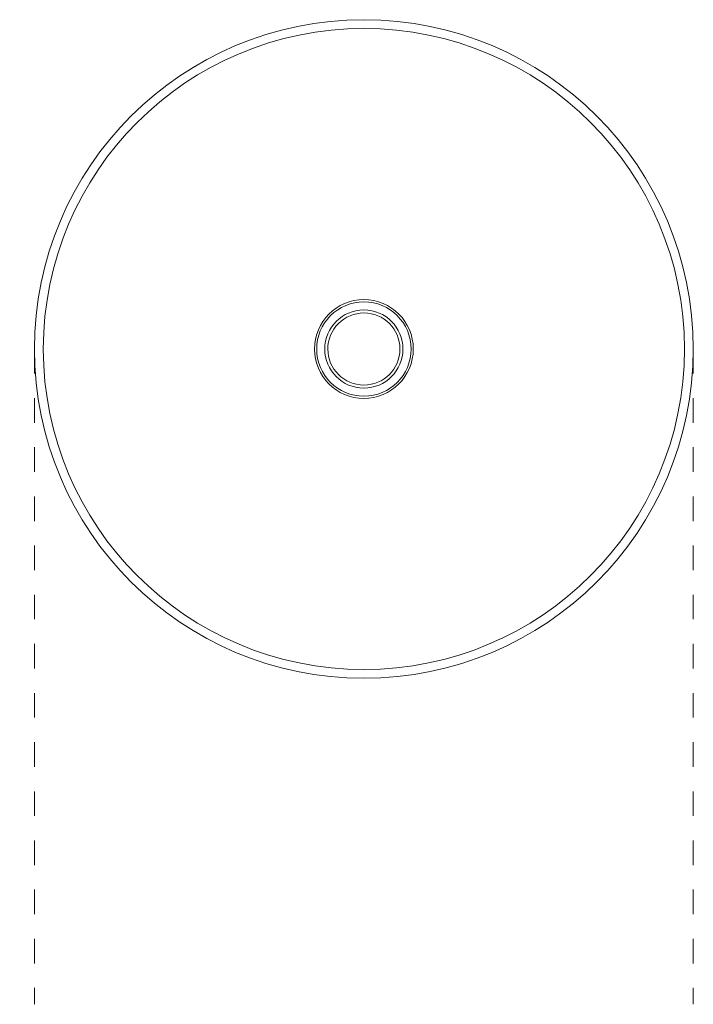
# Model space of a CAD drawing. Header units: millimetres. Extents: x 6562 to 7068, y 2013 to 6642.
# Tile 3 of 3: x 6986 to 7068, y 6522 to 6642. Entities that reach past the tile are written whole.
import ezdxf

# ---------------------------------------------------------------- set-up
doc = ezdxf.new("R2010")
doc.units = ezdxf.units.MM
doc.linetypes.add('Dash', pattern=[6, 3, -3])
doc.layers.add('Lighthing Fixture Dim Grey Dash', color=7, linetype='Dash', lineweight=9, true_color=0xd2d2d2)
doc.layers.add('Luminarias', color=7, linetype='Continuous', lineweight=20)

# ---------------------------------------------------------------- blocks, each defined once
blk = doc.blocks.new('71920 - 75602 GROP 2000 Dark grey pole lamp-550666-Planta_Trabajo')
at = {"layer": 'Luminarias'}
for radius, start, end in [(40.2, 90, 270), (40.2, 270, 90), (39.12, 90, 270), (39.12, 270, 90), (6.03, 90, 180), (6.03, 0, 90), (5.76, 90, 180), (4.77, 90, 180), (5.76, 0, 90), (4.77, 0, 90), (4.4, 90, 180), (4.4, 0, 90), (6.03, 180, 270), (5.76, 180, 270), (4.77, 180, 270), (4.4, 180, 270), (4.4, 270, 0), (5.76, 270, 0), (4.77, 270, 360), (6.03, 270, 360)]:
    blk.add_arc((0, -1000), radius, start, end, dxfattribs=at)

msp = doc.modelspace()

# ---------------------------------------------------------------- linework, layer by layer
at = {"layer": 'Lighthing Fixture Dim Grey Dash'}
for p, q in [((6987.51, 6601.75), (6987.51, 6521.75)), ((7067.92, 6601.75), (7067.92, 6521.75))]:
    msp.add_line(p, q, dxfattribs=at)

# ---------------------------------------------------------------- block references
at = {"layer": 'Luminarias', "rotation": 180}
msp.add_blockref('71920 - 75602 GROP 2000 Dark grey pole lamp-550666-Planta_Trabajo', (7027.72, 5601.75), dxfattribs=at)

doc.saveas('drawing.dxf')
